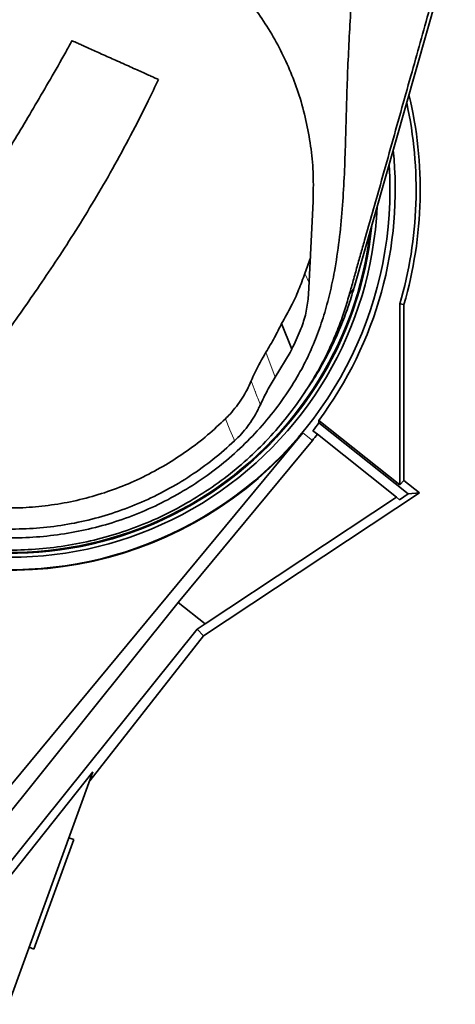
# Model space of a CAD drawing. Header units: millimetres. Extents: x 0 to 12118, y 0 to 8400.
# Tile 86 of 127: x 7130 to 7354, y 3725 to 4231. Entities that reach past the tile are written whole.
import ezdxf

# ---------------------------------------------------------------- set-up
doc = ezdxf.new("R2010")
doc.units = ezdxf.units.MM
doc.header["$LTSCALE"] = 20

msp = doc.modelspace()

# ---------------------------------------------------------------- linework, layer by layer
at = {"color": 7, "linetype": 'Continuous', "lineweight": 35}
for p, q in [((7353.923141, 4276.8999), (7301.855445, 4093.594638)), ((7280.720625, 4138.121206), (7278.605255, 4093.383862)), ((7276.533239, 4100.89106), (7279.343281, 4108.992148)), ((7278.605255, 4093.383862), (7278.190064, 4087.716794)), ((7325.355482, 3992.053048), (7325.355482, 4085.204664)), ((7327.450729, 4084.905186), (7325.355482, 4085.204664)), ((7327.450729, 4084.905186), (7327.450729, 3994.404346)), ((7269.719382, 4061.887702), (7264.498622, 4075.055212)), ((7261.269608, 4047.44647), (7268.866172, 4060.262386)), ((7268.866172, 4060.262386), (7269.719382, 4061.887702)), ((7273.691961, 4035.638362), (7275.518004, 4038.24322)), ((7253.558805, 4033.352054), (7253.564443, 4033.36466)), ((7283.590369, 4025.274519), (7283.75751, 4023.969672)), ((7283.590369, 4025.274519), (7325.355482, 3992.053048)), ((7329.679663, 3987.441542), (7283.75751, 4023.969672)), ((7275.520522, 4018.962612), (7120.378515, 3831.83169)), ((7282.941455, 4018.125037), (7280.644628, 4019.952015)), ((7323.614512, 3985.772227), (7282.941455, 4018.125037)), ((7280.361983, 4014.94877), (7211.231169, 3931.563791)), ((7327.450729, 3994.404346), (7325.355482, 3992.053048)), ((7327.450729, 3994.404346), (7335.467892, 3988.027207)), ((7335.467892, 3988.027207), (7224.303034, 3914.448792)), ((7325.223711, 3984.492212), (7329.679663, 3987.441542)), ((7335.467892, 3988.027207), (7329.679663, 3987.441542)), ((7323.614512, 3985.772227), (7225.168126, 3920.611985)), ((7325.223711, 3984.492212), (7323.614512, 3985.772227)), ((7211.231169, 3931.563791), (7103.522889, 3797.358992)), ((7211.231169, 3931.563791), (7225.168126, 3920.611985)), ((7221.068803, 3917.957419), (7114.887263, 3785.742225)), ((7225.168126, 3920.611985), (7221.068803, 3917.957419)), ((7224.303034, 3914.448792), (7221.068803, 3917.957419)), ((7224.303034, 3914.448792), (7165.727016, 3839.906617)), ((7117.652115, 3781.925493), (7167.413088, 3844.539063)), ((7167.413088, 3844.539063), (7123.857394, 3724.870777)), ((7157.527257, 3809.67885), (7137.006049, 3753.297293)), ((7157.527257, 3809.67885), (7155.052809, 3810.579475)), ((7134.531601, 3754.197918), (7137.006049, 3753.297293))]:
    msp.add_line(p, q, dxfattribs=at)
at = {"color": 8, "linetype": 'Continuous', "lineweight": 18}
for p, q in [((7278.731795, 4096.060003), (7276.533239, 4100.89106)), ((7299.287078, 4089.674591), (7301.855445, 4093.594638)), ((7261.269608, 4047.44647), (7256.448612, 4060.329429)), ((7275.520522, 4018.962612), (7280.361983, 4014.94877))]:
    msp.add_line(p, q, dxfattribs=at)
at = {"color": 8, "linetype": 'Continuous', "lineweight": 18, "flags": 128}
msp.add_lwpolyline([(7235.584586, 4026.098646), (7237.93032, 4020.409917), (7239.849756, 4015.755117), (7240.274582, 4014.724951)], dxfattribs=at)
at = {"color": 7, "linetype": 'Continuous', "lineweight": 35}
for radius, start, end in [(211, 343.77215429, 13.44652102), (208.904754, 343.69042613, 12.40574753), (198.144467, 323.23500407, 5.9228528), (195.419262, 244.9178201, 3.82673491), (189.020726, 245.47080708, 357.37810128), (187, 245.65258017, 354.41969424), (186.5, 245.69794122, 353.53477351), (199.061603, 321.5, 322.96292668), (195.707505, 244.8939752, 320.33936804), (201.996439, 320.33936804, 321.5)]:
    msp.add_arc((7124.857394, 4143.870777), radius, start, end, dxfattribs=at)
for points, knots in [([(7302.943245, 4294.497495), (7302.515602, 4283.865068), (7301.660274, 4262.599122), (7299.737843, 4230.742429), (7298.387907, 4204.086128), (7297.766548, 4182.622607), (7297.360518, 4166.380786), (7296.784798, 4150.147153), (7295.82387, 4133.952255), (7294.251383, 4117.828082), (7292.09194, 4103.352766), (7289.407087, 4090.54117), (7286.37928, 4079.391216), (7282.629157, 4068.45302), (7278.099453, 4057.824232), (7272.225228, 4046.749439), (7264.803347, 4035.398959), (7255.798705, 4023.903752), (7245.791971, 4013.204114), (7234.928397, 4003.432246), (7223.252884, 3994.672101), (7210.865483, 3986.948332), (7197.818896, 3980.276639), (7184.319556, 3974.769803), (7170.451176, 3970.473968), (7156.322069, 3967.357566), (7141.945149, 3965.408823), (7127.541082, 3964.664901), (7113.202102, 3965.141457), (7099.020291, 3966.780237), (7084.999548, 3969.539019), (7071.367449, 3973.47595), (7060.942014, 3977.21722), (7055.272605, 3979.956469), (7053.805742, 3980.665203)], [0, 0, 0, 0, 0.0645639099, 0.1291344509, 0.1937010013, 0.2265261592, 0.259394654, 0.2922569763, 0.3250763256, 0.3578455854, 0.3906045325, 0.4139360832, 0.4373528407, 0.4607662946, 0.4841205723, 0.5073995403, 0.5366423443, 0.5659930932, 0.5953445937, 0.6245884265, 0.6534061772, 0.6823317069, 0.711255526, 0.7400709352, 0.768226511, 0.7964869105, 0.8247455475, 0.852898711, 0.8804610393, 0.9081246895, 0.9357878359, 0.9633494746, 0.9905173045, 1, 1, 1, 1]), ([(7171.405152, 4293.280665), (7175.402441, 4291.954818), (7183.411561, 4289.298302), (7194.952413, 4284.087011), (7206.046102, 4278.046957), (7216.567306, 4271.134371), (7226.446438, 4263.399583), (7235.649184, 4254.913158), (7244.12029, 4245.751676), (7251.856409, 4235.909735), (7258.777933, 4225.417802), (7264.854596, 4214.341927), (7270.003826, 4202.85347), (7274.294902, 4190.740255), (7277.607186, 4178.03375), (7279.837025, 4164.803044), (7281.011049, 4151.455221), (7280.81732, 4142.560692), (7280.720625, 4138.121206)], [0, 0, 0, 0, 0.0605399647, 0.121300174, 0.1820644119, 0.2426098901, 0.3030879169, 0.3637728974, 0.4244652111, 0.4849532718, 0.5468645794, 0.6089799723, 0.6711031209, 0.7330250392, 0.7996472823, 0.8665052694, 0.9333693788, 1, 1, 1, 1]), ([(7350.440272, 4271.584065), (7348.807875, 4265.798627), (7345.54299, 4254.227421), (7340.68466, 4236.948975), (7335.847901, 4219.716012), (7330.891824, 4202.029822), (7325.82284, 4183.910388), (7320.611733, 4165.28953), (7315.796884, 4148.121361), (7311.331947, 4132.30973), (7307.923105, 4120.332198), (7305.18203, 4110.718642), (7303.143432, 4103.527453), (7301.139985, 4096.403444), (7299.903309, 4091.912441), (7299.287078, 4089.674591)], [0, 0, 0, 0, 0.0947718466, 0.1895490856, 0.2844852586, 0.3794237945, 0.4825350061, 0.5856442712, 0.6887167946, 0.7664249, 0.8441632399, 0.8832095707, 0.9224156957, 0.9613400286, 1, 1, 1, 1]), ([(7156.61845, 4220.617449), (7155.538708, 4218.648038), (7151.875234, 4211.965991), (7145.53992, 4200.943059), (7137.792629, 4187.625725), (7130.189125, 4174.808655), (7122.749745, 4162.44642), (7115.061545, 4149.859697), (7107.134284, 4137.103499), (7098.952507, 4124.226383), (7090.943367, 4111.956612), (7083.03963, 4100.231542), (7075.219928, 4089.079725), (7067.554048, 4078.545749), (7060.180941, 4068.714857), (7053.167699, 4059.578313), (7046.574147, 4051.111448), (7040.447785, 4043.336586), (7034.889119, 4036.366343), (7029.993973, 4030.297832), (7025.826376, 4025.186879), (7022.379579, 4021.001607), (7019.851526, 4017.958559), (7018.11346, 4015.879182), (7016.989131, 4014.538926), (7015.90162, 4013.246258), (7014.576631, 4011.676277), (7012.772773, 4009.548349), (7010.392593, 4006.756903), (7007.355132, 4003.221084), (7003.586376, 3998.874504), (6999.072376, 3993.725511), (6993.810129, 3987.798442), (6987.798091, 3981.121637), (6981.690252, 3974.442468), (6975.596063, 3967.877984), (6969.613849, 3961.525739), (6963.208193, 3954.828989), (6956.887204, 3948.331835), (6950.693393, 3942.067754), (6944.670021, 3936.072743), (6938.901634, 3930.414618), (6935.233856, 3926.896121), (6933.588824, 3925.318043)], [0, 0, 0, 0, 0.0176400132, 0.0598510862, 0.1012400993, 0.1416975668, 0.1810753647, 0.2192277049, 0.2624538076, 0.3036668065, 0.3428004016, 0.379861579, 0.4156128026, 0.4493392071, 0.4810435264, 0.5107035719, 0.5383012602, 0.5638745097, 0.5870473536, 0.6069911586, 0.623889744, 0.6377848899, 0.6487030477, 0.6543353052, 0.6586529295, 0.6621798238, 0.6673598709, 0.6745017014, 0.6837177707, 0.6957153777, 0.7106171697, 0.7284302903, 0.7491741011, 0.7728877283, 0.799644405, 0.8217887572, 0.8458054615, 0.8718114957, 0.899962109, 0.9241600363, 0.9499791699, 0.9775651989, 1, 1, 1, 1]), ([(7201.111923, 4200.682245), (7201.055842, 4200.707362), (7200.93477, 4200.761585), (7199.945638, 4201.204578), (7198.337509, 4201.924794), (7196.091649, 4202.930625), (7193.345703, 4204.160424), (7190.129298, 4205.600923), (7186.644115, 4207.161797), (7182.916947, 4208.831046), (7179.18076, 4210.504334), (7175.437473, 4212.180802), (7171.88749, 4213.770698), (7168.521651, 4215.278122), (7165.480071, 4216.640324), (7162.770374, 4217.853889), (7160.487288, 4218.876391), (7158.660105, 4219.694713), (7157.382216, 4220.267029), (7156.664001, 4220.588688), (7156.685441, 4220.579086), (7156.695105, 4220.574758)], [0, 0, 0, 0, 0.0478795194, 0.103365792, 0.1604508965, 0.2160536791, 0.2733313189, 0.3278040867, 0.3839711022, 0.4365054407, 0.4906749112, 0.5413717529, 0.5935937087, 0.6434117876, 0.6946529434, 0.74492529, 0.7965711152, 0.8484471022, 0.9017148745, 0.9557000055, 1, 1, 1, 1]), ([(6968.199133, 3889.241745), (6969.849831, 3890.825726), (6973.59514, 3894.419657), (6979.512447, 3900.220521), (6985.754799, 3906.426681), (6992.189236, 3912.924613), (6998.771377, 3919.67832), (7005.453624, 3926.652105), (7011.702171, 3933.277786), (7017.754519, 3939.791739), (7023.567366, 3946.140961), (7029.094431, 3952.266766), (7034.047183, 3957.827525), (7038.429363, 3962.803134), (7042.244673, 3967.17707), (7045.496364, 3970.935369), (7048.295834, 3974.192872), (7050.646766, 3976.944232), (7052.567169, 3979.202567), (7053.983017, 3980.87359), (7055.132813, 3982.234066), (7056.301181, 3983.619588), (7058.099809, 3985.758449), (7060.732598, 3988.903632), (7064.339308, 3993.243914), (7068.713504, 3998.560656), (7073.846904, 4004.881972), (7079.648149, 4012.144452), (7085.980815, 4020.229436), (7092.69813, 4029.003753), (7099.739009, 4038.417545), (7107.082566, 4048.408812), (7114.756654, 4058.991465), (7122.796891, 4070.194322), (7131.261647, 4082.124733), (7140.132359, 4094.905982), (7149.327729, 4108.579156), (7158.750421, 4123.17924), (7168.238103, 4138.633824), (7177.691945, 4154.937829), (7186.992056, 4172.073246), (7194.831748, 4187.405502), (7199.376638, 4197.039513), (7201.09802, 4200.688405)], [0, 0, 0, 0, 0.0213710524, 0.0484893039, 0.0739286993, 0.0978217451, 0.1256799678, 0.1514658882, 0.1753110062, 0.1973158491, 0.2203059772, 0.2410711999, 0.2596699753, 0.2761407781, 0.2905051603, 0.3027732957, 0.3129481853, 0.3222591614, 0.329500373, 0.3348184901, 0.3384067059, 0.3426281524, 0.3481771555, 0.3589993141, 0.3728359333, 0.3897078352, 0.4096392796, 0.4327298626, 0.4581391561, 0.4854443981, 0.5147054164, 0.5460010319, 0.5787642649, 0.6135482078, 0.6503464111, 0.6891426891, 0.7307642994, 0.7744073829, 0.8200375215, 0.8676249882, 0.9171527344, 0.9686215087, 1, 1, 1, 1]), ([(7264.498622, 4075.055212), (7266.202953, 4078.061308), (7269.399155, 4083.698763), (7273.38253, 4092.354825), (7275.481528, 4098.041652), (7276.533239, 4100.89106)], [0, 0, 0, 0, 0.3630580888, 0.6808576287, 1, 1, 1, 1]), ([(7301.854804, 4093.594819), (7300.825747, 4090.191186), (7298.767789, 4083.384435), (7294.492294, 4072.240249), (7288.955745, 4060.264358), (7282.47175, 4048.494417), (7277.587119, 4041.411522), (7275.438694, 4038.296227)], [0, 0, 0, 0, 0.1732826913, 0.3465391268, 0.5811989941, 0.8157972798, 1, 1, 1, 1]), ([(7299.287078, 4089.674591), (7298.477358, 4086.898683), (7296.854539, 4081.33529), (7293.713939, 4072.794668), (7290.124117, 4064.29523), (7286.072637, 4055.925085), (7280.64491, 4046.058685), (7273.453249, 4034.947913), (7264.114969, 4022.874521), (7253.783544, 4011.608491), (7242.538767, 4001.250874), (7230.421015, 3991.894288), (7217.52849, 3983.567915), (7203.967968, 3976.331074), (7189.896619, 3970.276992), (7175.392556, 3965.466418), (7160.561902, 3961.879937), (7145.47682, 3959.52101), (7130.300399, 3958.423662), (7115.125337, 3958.618598), (7100.046043, 3960.06024), (7085.133636, 3962.708499), (7070.54405, 3966.621596), (7058.496, 3970.772391), (7051.538994, 3974.032468), (7049.123648, 3975.164307)], [0, 0, 0, 0, 0.0296434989, 0.0594106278, 0.0893466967, 0.1193294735, 0.1491546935, 0.1980657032, 0.2471518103, 0.2962362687, 0.345145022, 0.3939904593, 0.4430142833, 0.4920374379, 0.5408819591, 0.5892023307, 0.6376981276, 0.6861933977, 0.7345130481, 0.7824437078, 0.8305455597, 0.8786472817, 0.9265777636, 0.9745091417, 1, 1, 1, 1]), ([(7274.118721, 4071.473622), (7275.087024, 4074.080067), (7277.042954, 4079.344967), (7277.805184, 4084.907866), (7278.190064, 4087.716794)], [0, 0, 0, 0, 0.49506055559, 1, 1, 1, 1]), ([(7256.448612, 4060.329429), (7257.20212, 4061.575664), (7258.709135, 4064.068132), (7261.451999, 4068.947949), (7263.300407, 4072.653269), (7264.498622, 4075.055212)], [0, 0, 0, 0, 0.2602228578, 0.5204455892, 1, 1, 1, 1]), ([(7269.719382, 4061.887702), (7269.743226, 4061.934903), (7271.329607, 4065.075199), (7272.734724, 4068.298636), (7274.118721, 4071.473622)], [0, 0, 0, 0, 0.0150307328, 1, 1, 1, 1]), ([(7248.839645, 4045.571814), (7249.456274, 4046.987057), (7251.66927, 4052.066166), (7254.445762, 4056.866593), (7256.448612, 4060.329429)], [0, 0, 0, 0, 0.2786399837, 1, 1, 1, 1]), ([(7253.564443, 4033.36466), (7254.70699, 4035.789457), (7256.988739, 4040.631951), (7259.844047, 4045.177185), (7261.269608, 4047.44647)], [0, 0, 0, 0, 0.5007330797, 1, 1, 1, 1]), ([(7248.839645, 4045.571814), (7248.152817, 4044.052411), (7246.779163, 4041.013611), (7244.226175, 4036.648062), (7241.306512, 4032.465972), (7238.387877, 4028.941021), (7236.383951, 4026.909156), (7235.584586, 4026.098646)], [0, 0, 0, 0, 0.2109185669, 0.4218361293, 0.6388966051, 0.855956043, 1, 1, 1, 1]), ([(7240.274564, 4014.724995), (7241.46643, 4015.902807), (7243.850166, 4018.258435), (7247.048438, 4022.181506), (7249.929886, 4026.378872), (7252.070838, 4030.150845), (7253.174221, 4032.524662), (7253.558805, 4033.352054)], [0, 0, 0, 0, 0.2169839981, 0.4339686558, 0.6572522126, 0.8805355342, 1, 1, 1, 1]), ([(7063.713629, 3992.49743), (7064.113536, 3992.311143), (7068.513289, 3990.261627), (7077.331041, 3987.308548), (7090.11516, 3983.791974), (7103.207638, 3981.472944), (7116.437453, 3980.228646), (7129.67694, 3980.11506), (7142.838896, 3981.144623), (7155.848243, 3983.26652), (7168.638454, 3986.45363), (7181.135574, 3990.694415), (7193.252404, 3995.997231), (7204.93333, 4002.298992), (7216.050104, 4009.542686), (7226.351785, 4017.435419), (7232.576622, 4023.276244), (7235.584586, 4026.098646)], [0, 0, 0, 0, 0.0071292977, 0.0784360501, 0.1497768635, 0.2213766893, 0.2929762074, 0.3643165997, 0.4350771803, 0.5060874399, 0.5771012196, 0.6478666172, 0.7191167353, 0.7906113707, 0.8621117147, 0.9333696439, 1, 1, 1, 1]), ([(7240.274305, 4014.725352), (7236.694553, 4011.52186), (7229.548455, 4005.126872), (7217.798526, 3996.727927), (7205.427513, 3989.305095), (7192.445067, 3982.995669), (7178.970954, 3977.822871), (7165.098623, 3973.833543), (7150.933671, 3971.054327), (7136.58109, 3969.507666), (7122.147717, 3969.204183), (7107.742993, 3970.149179), (7093.467814, 3972.322931), (7079.453964, 3975.761419), (7067.213274, 3979.747792), (7059.898131, 3983.064052), (7056.955188, 3984.398211)], [0, 0, 0, 0, 0.0745770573, 0.1488748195, 0.2228859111, 0.2966106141, 0.3700588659, 0.4432479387, 0.5162040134, 0.5889595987, 0.6615542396, 0.7340318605, 0.8064406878, 0.8788305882, 0.9512525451, 1, 1, 1, 1])]:
    msp.add_open_spline(points, degree=3, knots=knots, dxfattribs=at)
at = {"color": 8, "linetype": 'Continuous', "lineweight": 18}
msp.add_open_spline([(7253.564443, 4033.36466), (7252.712119, 4035.559347), (7251.8317, 4037.826379), (7250.257178, 4041.896215), (7249.53442, 4043.770293), (7248.839645, 4045.571814)], degree=3, knots=[0, 0, 0, 0, 0.5401291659, 0.5579337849, 1, 1, 1, 1], dxfattribs=at)

doc.saveas('drawing.dxf')
